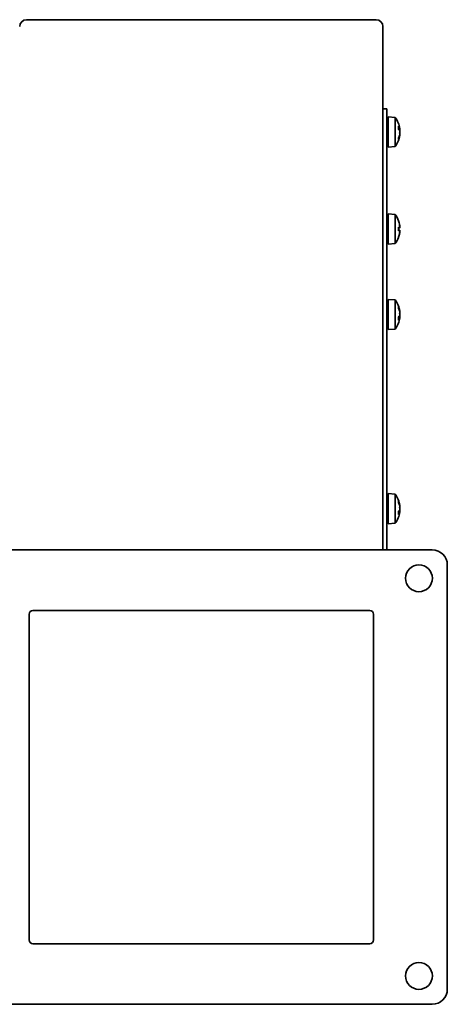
# Model space of a CAD drawing. Header units: millimetres. Extents: x 64 to 356, y 19 to 278.
# Tile 2 of 2: x 243 to 356, y 19 to 278. Entities that reach past the tile are written whole.
import ezdxf

# ---------------------------------------------------------------- set-up
doc = ezdxf.new("R2010")
doc.units = ezdxf.units.MM
doc.layers.add('Krawędzie widoczne(ISO)', color=7, linetype='Continuous', lineweight=35, true_color=0x262659)

msp = doc.modelspace()

# ---------------------------------------------------------------- linework, layer by layer
at = {"layer": 'Krawędzie widoczne(ISO)'}
for p, q in [((244.8, 278.5), (337.2, 278.5)), ((339, 276.7), (339, 184.5)), ((340, 255), (339, 255)), ((340, 255), (340, 138.5)), ((340.4, 252.86), (340.4, 244.86)), ((342.25, 252.7), (340.4, 252.86)), ((342.25, 252.7), (342.25, 245.02)), ((340, 251.86), (340.4, 251.86)), ((340, 251.82), (340.4, 251.82)), ((340.4, 251.46), (340, 251.46)), ((340, 250.79), (340.4, 250.79)), ((340.4, 249.89), (340, 249.89)), ((343.12, 249.51), (343.12, 250.31)), ((343.44, 249.74), (343.43, 249.73)), ((340, 248.86), (340.4, 248.86)), ((340.4, 247.83), (340, 247.83)), ((343.43, 249.59), (343.12, 249.56)), ((343.12, 246.82), (343.12, 247.26)), ((343.44, 247.99), (343.38, 247.99)), ((343.43, 248.13), (343.41, 248.14)), ((340, 246.93), (340.4, 246.93)), ((340.4, 246.26), (340, 246.26)), ((340, 245.91), (340.4, 245.91)), ((342.25, 245.02), (340.4, 244.86)), ((340.4, 227.21), (340.4, 219.21)), ((342.25, 227.05), (340.4, 227.21)), ((342.25, 227.05), (342.25, 219.37)), ((340.4, 226.16), (340, 226.16)), ((340, 225.81), (340.4, 225.81)), ((340.4, 225.14), (340, 225.14)), ((340, 224.24), (340.4, 224.24)), ((343.12, 225.33), (343.12, 225.35)), ((343.12, 222.74), (343.12, 223.68)), ((343.43, 223.92), (343.41, 223.92)), ((340.4, 223.21), (340, 223.21)), ((340, 222.18), (340.4, 222.18)), ((340.4, 221.28), (340, 221.28)), ((343.42, 223.51), (343.12, 223.49)), ((343.42, 222.91), (343.12, 222.93)), ((343.12, 221.07), (343.12, 221.09)), ((343.43, 222.5), (343.41, 222.5)), ((340, 220.61), (340.4, 220.61)), ((340.4, 220.25), (340, 220.25)), ((340, 220.21), (340.4, 220.21)), ((342.25, 219.37), (340.4, 219.21)), ((340.4, 203.61), (340, 203.61)), ((340, 203.25), (340.4, 203.25)), ((340.4, 204.65), (340.4, 196.65)), ((342.25, 204.49), (340.4, 204.65)), ((342.25, 204.49), (342.25, 196.81)), ((340.4, 202.58), (340, 202.58)), ((340, 201.68), (340.4, 201.68)), ((340.4, 200.65), (340, 200.65)), ((343.12, 202.25), (343.12, 202.7)), ((343.44, 201.53), (343.38, 201.52)), ((343.43, 201.38), (343.41, 201.38)), ((340, 199.63), (340.4, 199.63)), ((340.4, 198.72), (340, 198.72)), ((340, 198.05), (340.4, 198.05)), ((340.4, 197.7), (340, 197.7)), ((340, 197.65), (340.4, 197.65)), ((343.12, 199.2), (343.12, 200)), ((343.43, 199.93), (343.12, 199.95)), ((343.44, 199.78), (343.43, 199.78)), ((342.25, 196.81), (340.4, 196.65)), ((339, 184.5), (339, 160.63)), ((339, 160.63), (339, 138.5)), ((340, 152.35), (340.4, 152.35)), ((340, 152.3), (340.4, 152.3)), ((340.4, 151.95), (340, 151.95)), ((340, 151.28), (340.4, 151.28)), ((340.4, 153.35), (340.4, 145.35)), ((342.25, 153.19), (340.4, 153.35)), ((342.25, 153.19), (342.25, 145.51)), ((343.12, 150.95), (343.12, 151.39)), ((340.4, 150.37), (340, 150.37)), ((340, 149.35), (340.4, 149.35)), ((340.4, 148.32), (340, 148.32)), ((343.12, 147.9), (343.12, 148.7)), ((343.43, 148.62), (343.12, 148.65)), ((343.44, 150.22), (343.38, 150.22)), ((343.43, 150.07), (343.41, 150.07)), ((343.44, 148.47), (343.43, 148.47)), ((340, 147.42), (340.4, 147.42)), ((340.4, 146.75), (340, 146.75)), ((340, 146.39), (340.4, 146.39)), ((342.25, 145.51), (340.4, 145.35)), ((352, 138.5), (230, 138.5)), ((356, 22.5), (356, 134.5)), ((246.5, 122.5), (335.5, 122.5)), ((245.5, 35.5), (245.5, 121.5)), ((336.5, 121.5), (336.5, 35.5)), ((335.5, 34.5), (246.5, 34.5)), ((230, 18.5), (352, 18.5))]:
    msp.add_line(p, q, dxfattribs=at)
for centre in [(348.5, 131), (348.5, 26)]:
    msp.add_circle(centre, 3.55, dxfattribs=at)
for centre, radius, start, end in [((244.8, 276.7), 1.8, 90, 180), ((337.2, 276.7), 1.8, 0, 90), ((337, 248.86), 6.5, 7.7377, 36.1956), ((337, 248.86), 6.5, 323.8044, 352.2623), ((337, 223.21), 6.5, 19.8815, 36.1956), ((342.92, 225.35), 0.206, 0, 19.8815), ((342.92, 221.07), 0.206, 340.1185, 0), ((337, 223.21), 6.5, 323.8044, 340.1185), ((337, 200.65), 6.5, 7.7377, 36.1956), ((337, 200.65), 6.5, 323.8044, 352.2623), ((337, 149.35), 6.5, 7.7377, 36.1956), ((337, 149.35), 6.5, 323.8044, 352.2623), ((352, 134.5), 4, 0, 90), ((246.5, 121.5), 1, 90, 180), ((335.5, 121.5), 1, 0, 90), ((246.5, 35.5), 1, 180, 270), ((335.5, 35.5), 1, 270, 0), ((352, 22.5), 4, 270, 0)]:
    msp.add_arc(centre, radius, start, end, dxfattribs=at)
for centre, major_axis, ratio, start_param, end_param in [((342.92, 250.3), (0.206, 0.023), 0.644355, 6.21212, 6.559083), ((337.04, 248.52), (6.44, 0.74), 0.645989, 0.095334, 0.273481), ((338.54, 247.94), (-2.93, -4.92), 0.812989, 2.364986, 2.436523), ((338.54, 249.32), (-1.63, 5.49), 0.853275, 4.539285, 4.610822), ((343.76, 250.01), (-0.453, -0.124), 0.508103, 0.621488, 0.640255), ((337.04, 249.28), (6.46, -0.6), 0.33376, 0.200421, 0.378568), ((337.04, 248.57), (6.43, 0.87), 0.758355, 5.833638, 6.011785), ((337.04, 249.01), (6.27, -1.64), 0.93862, 6.175965, 6.354112), ((338.54, 246.36), (4.88, 3), 0.298412, 5.869205, 5.940742), ((338.54, 251.49), (4.94, -2.89), 0.148062, 6.137257, 6.208794), ((343.76, 249.39), (0.456, 0.262), 0.073585, 3.732183, 3.877718), ((337.04, 248.44), (6.46, 0.6), 0.33376, 6.068243, 6.082764), ((343.76, 248.33), (0.456, -0.262), 0.073585, 2.405468, 2.566806), ((338.54, 251.36), (4.88, -3), 0.298412, 0.342443, 0.349495), ((343.76, 248.91), (-0.455, 0.254), 0.150946, 0.851262, 0.862377), ((342.92, 246.82), (-0.202, 0.045), 0.937457, 3.001252, 3.348214), ((337.04, 223.29), (5.84, -2.82), 0.979749, 0.611822, 0.789969), ((342.92, 223.66), (0.206, 0.018), 0.179732, 6.267333, 6.614295), ((337.04, 222.77), (6.46, 0.57), 0.180266, 0.153405, 0.331552), ((338.54, 221.16), (4.58, 3.44), 0.554863, 6.048844, 6.120382), ((338.54, 224.92), (-4.25, 3.83), 0.664926, 3.842345, 3.913882), ((343.76, 224.18), (-0.452, -0.225), 0.299538, 0.567435, 0.630241), ((337.04, 223.65), (6.46, -0.57), 0.180266, 5.951633, 6.12978), ((342.92, 222.75), (-0.206, 0.018), 0.179732, 2.810483, 3.157445), ((337.04, 223.13), (-5.84, -2.82), 0.979749, 2.351624, 2.529771), ((338.54, 221.5), (4.25, 3.83), 0.664926, 5.510896, 5.582433), ((338.54, 225.26), (4.58, -3.44), 0.554863, 0.162804, 0.234341), ((343.76, 222.24), (0.452, -0.225), 0.299538, 2.511352, 2.574157), ((342.92, 202.69), (0.202, 0.045), 0.937457, 6.076564, 6.423526), ((337.04, 200.5), (6.27, 1.64), 0.93862, 6.212259, 6.390406), ((337.04, 200.94), (6.43, -0.87), 0.758355, 0.271401, 0.449548), ((337.04, 200.23), (6.46, 0.6), 0.33376, 5.904617, 6.082764), ((338.54, 198.02), (4.94, 2.89), 0.148062, 0.074391, 0.145928), ((338.54, 203.15), (4.88, -3), 0.298412, 0.342443, 0.413981), ((343.76, 201.18), (-0.456, -0.262), 0.073585, 0.574787, 0.736125), ((337.04, 201.07), (6.46, -0.6), 0.33376, 0.200421, 0.214942), ((343.76, 200.12), (-0.456, 0.262), 0.073585, 5.54706, 5.692595), ((338.54, 198.15), (4.88, 3), 0.298412, 5.933691, 5.940742), ((343.76, 200.6), (0.455, 0.254), 0.150946, 2.279216, 2.290331), ((337.04, 200.99), (6.44, -0.74), 0.645989, 6.009705, 6.187852), ((342.92, 199.21), (-0.206, 0.023), 0.644355, 2.865695, 3.212658), ((338.54, 200.2), (1.63, 5.49), 0.853275, 4.813956, 4.885493), ((338.54, 201.57), (2.93, -4.92), 0.812989, 0.70507, 0.776607), ((343.76, 199.5), (0.453, -0.124), 0.508103, 2.501338, 2.520104), ((342.92, 151.39), (0.202, 0.045), 0.937457, 6.076564, 6.423526), ((337.04, 149.2), (6.27, 1.64), 0.93862, 6.212259, 6.390406), ((337.04, 149.64), (6.43, -0.87), 0.758355, 0.271401, 0.449548), ((337.04, 148.93), (6.46, 0.6), 0.33376, 5.904617, 6.082764), ((337.04, 149.69), (6.44, -0.74), 0.645989, 6.009705, 6.187852), ((338.54, 146.72), (4.94, 2.89), 0.148062, 0.074391, 0.145928), ((338.54, 151.85), (4.88, -3), 0.298412, 0.342443, 0.413981), ((338.54, 148.89), (1.63, 5.49), 0.853275, 4.813956, 4.885493), ((338.54, 150.27), (2.93, -4.92), 0.812989, 0.70507, 0.776607), ((343.76, 149.88), (-0.456, -0.262), 0.073585, 0.574787, 0.736125), ((337.04, 149.77), (6.46, -0.6), 0.33376, 0.200421, 0.214942), ((343.76, 148.82), (-0.456, 0.262), 0.073585, 5.54706, 5.692595), ((338.54, 146.85), (4.88, 3), 0.298412, 5.933691, 5.940742), ((343.76, 149.29), (0.455, 0.254), 0.150946, 2.279216, 2.290331), ((343.76, 148.2), (0.453, -0.124), 0.508103, 2.501338, 2.520104), ((342.92, 147.91), (-0.206, 0.023), 0.644355, 2.865695, 3.212658)]:
    msp.add_ellipse(centre, major_axis=major_axis, ratio=ratio, start_param=start_param, end_param=end_param, dxfattribs=at)
for points, knots in [([(343.43, 249.74), (343.43, 249.74), (343.43, 249.73), (343.44, 249.7), (343.44, 249.67), (343.44, 249.62), (343.44, 249.61), (343.44, 249.59), (343.43, 249.58), (343.43, 249.59), (343.42, 249.61), (343.41, 249.63), (343.41, 249.64), (343.41, 249.65)], [-0.15827539, -0.15827539, -0.15827539, -0.15827539, -0.15764996, -0.15764996, -0.14669212, -0.14669212, -0.13573428, -0.13573428, -0.12469501, -0.12469501, -0.11365575, -0.11365575, -0.10828626, -0.10828626, -0.10828626, -0.10828626]), ([(343.44, 249.74), (343.44, 249.74), (343.44, 249.74), (343.44, 249.73), (343.44, 249.74), (343.44, 249.76), (343.43, 249.77), (343.43, 249.78)], [0.03315569, 0.03315569, 0.03315569, 0.03315569, 0.03329353, 0.03329353, 0.04425275, 0.04425275, 0.04996652, 0.04996652, 0.04996652, 0.04996652]), ([(343.43, 249.17), (343.43, 249.18), (343.43, 249.18), (343.44, 249.2), (343.44, 249.22), (343.44, 249.28), (343.44, 249.32), (343.44, 249.39), (343.43, 249.43), (343.43, 249.51), (343.42, 249.54), (343.41, 249.58), (343.41, 249.58), (343.41, 249.58)], [-0.15827539, -0.15827539, -0.15827539, -0.15827539, -0.15764996, -0.15764996, -0.14669212, -0.14669212, -0.13573428, -0.13573428, -0.12469501, -0.12469501, -0.11365575, -0.11365575, -0.11264531, -0.11264531, -0.11264531, -0.11264531]), ([(343.41, 249.12), (343.41, 249.11), (343.42, 249.09), (343.43, 249.04), (343.43, 249), (343.44, 248.94), (343.44, 248.9), (343.44, 248.82), (343.44, 248.78), (343.44, 248.73), (343.43, 248.71), (343.43, 248.69)], [-0.1800581, -0.1800581, -0.1800581, -0.1800581, -0.16889095, -0.16889095, -0.15772379, -0.15772379, -0.14676457, -0.14676457, -0.13580535, -0.13580535, -0.13009158, -0.13009158, -0.13009158, -0.13009158]), ([(343.41, 248.6), (343.41, 248.61), (343.42, 248.63), (343.43, 248.66), (343.43, 248.67), (343.43, 248.68)], [-0.1800581, -0.1800581, -0.1800581, -0.1800581, -0.16889095, -0.16889095, -0.16648079, -0.16648079, -0.16648079, -0.16648079]), ([(343.43, 248.55), (343.43, 248.55), (343.43, 248.55), (343.44, 248.53), (343.44, 248.5), (343.44, 248.44), (343.44, 248.4), (343.44, 248.33), (343.43, 248.29), (343.43, 248.21), (343.42, 248.18), (343.41, 248.13), (343.41, 248.11), (343.41, 248.1)], [-0.15827539, -0.15827539, -0.15827539, -0.15827539, -0.15764996, -0.15764996, -0.14669212, -0.14669212, -0.13573428, -0.13573428, -0.12469501, -0.12469501, -0.11365575, -0.11365575, -0.10828626, -0.10828626, -0.10828626, -0.10828626]), ([(343.41, 247.79), (343.41, 247.83), (343.42, 247.86), (343.43, 247.92), (343.43, 247.94), (343.44, 247.97), (343.44, 247.98), (343.44, 247.99), (343.44, 247.99), (343.44, 247.99)], [-0.18005785, -0.18005785, -0.18005785, -0.18005785, -0.1688907, -0.1688907, -0.15772354, -0.15772354, -0.14676432, -0.14676432, -0.14539276, -0.14539276, -0.14539276, -0.14539276]), ([(343.44, 248.86), (343.44, 248.86), (343.44, 248.86), (343.44, 248.9), (343.44, 248.94), (343.44, 248.99), (343.43, 249.01), (343.43, 249.03)], [-0.14690241, -0.14690241, -0.14690241, -0.14690241, -0.14676457, -0.14676457, -0.13580535, -0.13580535, -0.13009158, -0.13009158, -0.13009158, -0.13009158]), ([(343.43, 247.99), (343.43, 247.99), (343.43, 247.99), (343.44, 248.02), (343.44, 248.05), (343.44, 248.1), (343.44, 248.11), (343.44, 248.13), (343.44, 248.13), (343.43, 248.13)], [-0.1579792, -0.1579792, -0.1579792, -0.1579792, -0.15765014, -0.15765014, -0.1466923, -0.1466923, -0.13573446, -0.13573446, -0.12832673, -0.12832673, -0.12832673, -0.12832673]), ([(343.41, 224.26), (343.41, 224.23), (343.42, 224.19), (343.43, 224.11), (343.43, 224.08), (343.44, 224.01), (343.44, 223.99), (343.44, 223.95), (343.44, 223.93), (343.44, 223.92), (343.43, 223.92), (343.43, 223.92)], [-0.1800581, -0.1800581, -0.1800581, -0.1800581, -0.16889095, -0.16889095, -0.15772379, -0.15772379, -0.14676457, -0.14676457, -0.13580535, -0.13580535, -0.13009158, -0.13009158, -0.13009158, -0.13009158]), ([(343.43, 223.81), (343.43, 223.81), (343.43, 223.81), (343.44, 223.77), (343.44, 223.73), (343.44, 223.66), (343.44, 223.63), (343.44, 223.57), (343.43, 223.55), (343.43, 223.52), (343.42, 223.51), (343.41, 223.51), (343.41, 223.51), (343.41, 223.52)], [-0.15827539, -0.15827539, -0.15827539, -0.15827539, -0.15764996, -0.15764996, -0.14669212, -0.14669212, -0.13573428, -0.13573428, -0.12469501, -0.12469501, -0.11365575, -0.11365575, -0.10828626, -0.10828626, -0.10828626, -0.10828626]), ([(343.41, 222.9), (343.41, 222.91), (343.42, 222.91), (343.43, 222.89), (343.43, 222.87), (343.44, 222.83), (343.44, 222.8), (343.44, 222.74), (343.44, 222.7), (343.44, 222.65), (343.43, 222.63), (343.43, 222.61)], [-0.18005785, -0.18005785, -0.18005785, -0.18005785, -0.1688907, -0.1688907, -0.15772354, -0.15772354, -0.14676432, -0.14676432, -0.1358051, -0.1358051, -0.13009133, -0.13009133, -0.13009133, -0.13009133]), ([(343.43, 222.5), (343.43, 222.5), (343.43, 222.5), (343.44, 222.5), (343.44, 222.49), (343.44, 222.46), (343.44, 222.44), (343.44, 222.39), (343.43, 222.35), (343.43, 222.28), (343.42, 222.24), (343.41, 222.19), (343.41, 222.17), (343.41, 222.15)], [-0.15827557, -0.15827557, -0.15827557, -0.15827557, -0.15765014, -0.15765014, -0.1466923, -0.1466923, -0.13573446, -0.13573446, -0.12469519, -0.12469519, -0.11365593, -0.11365593, -0.10828644, -0.10828644, -0.10828644, -0.10828644]), ([(343.44, 201.53), (343.44, 201.53), (343.44, 201.53), (343.44, 201.55), (343.43, 201.56), (343.43, 201.61), (343.42, 201.64), (343.41, 201.69), (343.41, 201.7), (343.41, 201.72)], [-0.14159818, -0.14159818, -0.14159818, -0.14159818, -0.13573428, -0.13573428, -0.12469501, -0.12469501, -0.11365575, -0.11365575, -0.10828626, -0.10828626, -0.10828626, -0.10828626]), ([(343.41, 201.41), (343.41, 201.38), (343.42, 201.35), (343.43, 201.27), (343.43, 201.23), (343.44, 201.16), (343.44, 201.12), (343.44, 201.05), (343.44, 201.02), (343.44, 200.99), (343.43, 200.97), (343.43, 200.97)], [0, 0, 0, 0, 0.01116716, 0.01116716, 0.02233431, 0.02233431, 0.03329353, 0.03329353, 0.04425275, 0.04425275, 0.04996652, 0.04996652, 0.04996652, 0.04996652]), ([(343.43, 200.84), (343.42, 200.86), (343.42, 200.88), (343.41, 200.9), (343.41, 200.91), (343.41, 200.91)], [-0.12203951, -0.12203951, -0.12203951, -0.12203951, -0.11365593, -0.11365593, -0.10828644, -0.10828644, -0.10828644, -0.10828644]), ([(343.43, 200.82), (343.43, 200.82), (343.43, 200.81), (343.44, 200.78), (343.44, 200.74), (343.44, 200.67), (343.44, 200.63), (343.44, 200.56), (343.43, 200.52), (343.43, 200.46), (343.42, 200.43), (343.41, 200.4), (343.41, 200.4), (343.41, 200.39)], [-0.15827539, -0.15827539, -0.15827539, -0.15827539, -0.15764996, -0.15764996, -0.14669212, -0.14669212, -0.13573428, -0.13573428, -0.12469501, -0.12469501, -0.11365575, -0.11365575, -0.10828626, -0.10828626, -0.10828626, -0.10828626]), ([(343.41, 199.93), (343.42, 199.95), (343.42, 199.97), (343.43, 200.03), (343.43, 200.07), (343.44, 200.14), (343.44, 200.18), (343.44, 200.25), (343.44, 200.28), (343.44, 200.32), (343.43, 200.33), (343.43, 200.34)], [-0.17566434, -0.17566434, -0.17566434, -0.17566434, -0.1688907, -0.1688907, -0.15772354, -0.15772354, -0.14676432, -0.14676432, -0.1358051, -0.1358051, -0.13009133, -0.13009133, -0.13009133, -0.13009133]), ([(343.43, 201.38), (343.43, 201.38), (343.44, 201.38), (343.44, 201.38), (343.44, 201.39), (343.44, 201.43), (343.44, 201.45), (343.44, 201.49), (343.43, 201.51), (343.43, 201.53)], [-0.1601035, -0.1601035, -0.1601035, -0.1601035, -0.15772379, -0.15772379, -0.14676457, -0.14676457, -0.13580535, -0.13580535, -0.1303757, -0.1303757, -0.1303757, -0.1303757]), ([(343.43, 200.48), (343.43, 200.49), (343.43, 200.49), (343.44, 200.52), (343.44, 200.56), (343.44, 200.62), (343.44, 200.63), (343.44, 200.65)], [-0.15827557, -0.15827557, -0.15827557, -0.15827557, -0.15765014, -0.15765014, -0.1466923, -0.1466923, -0.14159836, -0.14159836, -0.14159836, -0.14159836]), ([(343.41, 199.86), (343.41, 199.88), (343.42, 199.9), (343.43, 199.92), (343.43, 199.93), (343.44, 199.92), (343.44, 199.91), (343.44, 199.88), (343.44, 199.85), (343.44, 199.81), (343.43, 199.79), (343.43, 199.77)], [-0.1800581, -0.1800581, -0.1800581, -0.1800581, -0.16889095, -0.16889095, -0.15772379, -0.15772379, -0.14676457, -0.14676457, -0.13580535, -0.13580535, -0.13009158, -0.13009158, -0.13009158, -0.13009158]), ([(343.43, 199.74), (343.43, 199.74), (343.43, 199.74), (343.44, 199.76), (343.44, 199.77), (343.44, 199.78), (343.44, 199.78), (343.44, 199.78)], [-0.15827539, -0.15827539, -0.15827539, -0.15827539, -0.15764996, -0.15764996, -0.14669212, -0.14669212, -0.14159818, -0.14159818, -0.14159818, -0.14159818]), ([(343.44, 150.22), (343.44, 150.22), (343.44, 150.23), (343.44, 150.24), (343.43, 150.26), (343.43, 150.31), (343.42, 150.34), (343.41, 150.38), (343.41, 150.4), (343.41, 150.42)], [-0.14159818, -0.14159818, -0.14159818, -0.14159818, -0.13573428, -0.13573428, -0.12469501, -0.12469501, -0.11365575, -0.11365575, -0.10828626, -0.10828626, -0.10828626, -0.10828626]), ([(343.41, 150.11), (343.41, 150.08), (343.42, 150.05), (343.43, 149.97), (343.43, 149.93), (343.44, 149.86), (343.44, 149.82), (343.44, 149.75), (343.44, 149.72), (343.44, 149.68), (343.43, 149.67), (343.43, 149.66)], [-0.18005785, -0.18005785, -0.18005785, -0.18005785, -0.1688907, -0.1688907, -0.15772354, -0.15772354, -0.14676432, -0.14676432, -0.1358051, -0.1358051, -0.13009133, -0.13009133, -0.13009133, -0.13009133]), ([(343.43, 149.53), (343.42, 149.55), (343.42, 149.57), (343.41, 149.6), (343.41, 149.6), (343.41, 149.61)], [-0.12203933, -0.12203933, -0.12203933, -0.12203933, -0.11365575, -0.11365575, -0.10828626, -0.10828626, -0.10828626, -0.10828626]), ([(343.43, 149.52), (343.43, 149.51), (343.43, 149.51), (343.44, 149.48), (343.44, 149.44), (343.44, 149.36), (343.44, 149.32), (343.44, 149.25), (343.43, 149.22), (343.43, 149.16), (343.42, 149.13), (343.41, 149.1), (343.41, 149.09), (343.41, 149.09)], [-0.15827557, -0.15827557, -0.15827557, -0.15827557, -0.15765014, -0.15765014, -0.1466923, -0.1466923, -0.13573446, -0.13573446, -0.12469519, -0.12469519, -0.11365593, -0.11365593, -0.10828644, -0.10828644, -0.10828644, -0.10828644]), ([(343.41, 148.62), (343.42, 148.64), (343.42, 148.67), (343.43, 148.73), (343.43, 148.77), (343.44, 148.84), (343.44, 148.88), (343.44, 148.95), (343.44, 148.98), (343.44, 149.01), (343.43, 149.03), (343.43, 149.03)], [0.00439351, 0.00439351, 0.00439351, 0.00439351, 0.01116716, 0.01116716, 0.02233431, 0.02233431, 0.03329353, 0.03329353, 0.04425275, 0.04425275, 0.04996652, 0.04996652, 0.04996652, 0.04996652]), ([(343.41, 148.55), (343.41, 148.58), (343.42, 148.6), (343.43, 148.62), (343.43, 148.62), (343.44, 148.62), (343.44, 148.61), (343.44, 148.57), (343.44, 148.55), (343.44, 148.51), (343.43, 148.49), (343.43, 148.47)], [-0.1800581, -0.1800581, -0.1800581, -0.1800581, -0.16889095, -0.16889095, -0.15772379, -0.15772379, -0.14676457, -0.14676457, -0.13580535, -0.13580535, -0.13009158, -0.13009158, -0.13009158, -0.13009158]), ([(343.43, 150.07), (343.43, 150.07), (343.44, 150.07), (343.44, 150.08), (343.44, 150.09), (343.44, 150.12), (343.44, 150.15), (343.44, 150.19), (343.43, 150.21), (343.43, 150.22)], [-0.1601035, -0.1601035, -0.1601035, -0.1601035, -0.15772379, -0.15772379, -0.14676457, -0.14676457, -0.13580535, -0.13580535, -0.1303757, -0.1303757, -0.1303757, -0.1303757]), ([(343.43, 149.18), (343.43, 149.18), (343.43, 149.19), (343.44, 149.22), (343.44, 149.26), (343.44, 149.31), (343.44, 149.33), (343.44, 149.35)], [-0.15827539, -0.15827539, -0.15827539, -0.15827539, -0.15764996, -0.15764996, -0.14669212, -0.14669212, -0.14159818, -0.14159818, -0.14159818, -0.14159818]), ([(343.43, 148.43), (343.43, 148.43), (343.43, 148.43), (343.44, 148.45), (343.44, 148.47), (343.44, 148.47), (343.44, 148.47), (343.44, 148.47)], [-0.15827539, -0.15827539, -0.15827539, -0.15827539, -0.15764996, -0.15764996, -0.14669212, -0.14669212, -0.14159818, -0.14159818, -0.14159818, -0.14159818])]:
    msp.add_open_spline(points, degree=3, knots=knots, dxfattribs=at)

doc.saveas('drawing.dxf')
